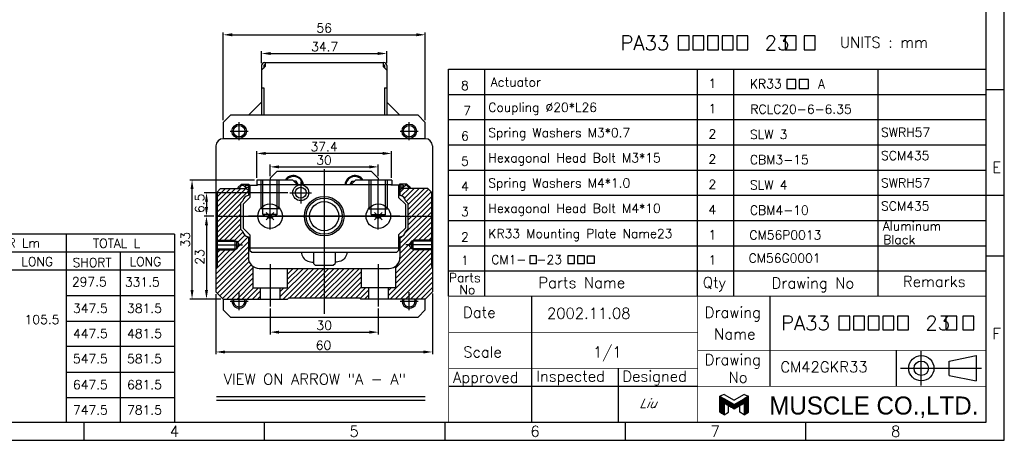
# Model space of a CAD drawing. Extents: x -109 to 301, y -21 to 266.
# Tile 2 of 4: x 28 to 301, y -21 to 95. Entities that reach past the tile are written whole.
import ezdxf
from ezdxf.enums import TextEntityAlignment as Align
from ezdxf.lldxf.tags import DXFTag

# ---------------------------------------------------------------- set-up
doc = ezdxf.new("R2010")
doc.units = 0
doc.header["$MEASUREMENT"] = 0
for name, color, linetype in [('1', 7, 'Continuous'), ('CENTER', 1, 'CENTER'), ('DIMS', 6, 'Continuous'), ('OBJECT', 7, 'Continuous')]:
    doc.layers.add(name, color=color, linetype=linetype)
doc.styles.add('ROMAN', font='scripts.shx', dxfattribs={"oblique": 10, "bigfont": 'bigfont.shx'})
doc.styles.get("Standard").update_dxf_attribs({"font": 'simplex.shx', "bigfont": 'BIGFONT.shx'})
tags = doc.linetypes.add('CENTER', pattern=[17.5, 13, -1.5, 1.5, -1.5]).pattern_tags.tags
tags[10:11] = [DXFTag(74, 4), DXFTag(75, 0), DXFTag(340, '0'), DXFTag(46, 1.0), DXFTag(50, 0.0), DXFTag(44, 0.0), DXFTag(45, 0.0)]
tags[8:9] = [DXFTag(74, 4), DXFTag(75, 0), DXFTag(340, '0'), DXFTag(46, 1.0), DXFTag(50, 0.0), DXFTag(44, 0.0), DXFTag(45, 0.0)]
tags[6:7] = [DXFTag(74, 4), DXFTag(75, 0), DXFTag(340, '0'), DXFTag(46, 1.0), DXFTag(50, 0.0), DXFTag(44, 0.0), DXFTag(45, 0.0)]
tags[4:5] = [DXFTag(74, 4), DXFTag(75, 0), DXFTag(340, '0'), DXFTag(46, 1.0), DXFTag(50, 0.0), DXFTag(44, 0.0), DXFTag(45, 0.0)]
tags = doc.linetypes.add('DASHED', pattern=[3.5, 2, -1.5]).pattern_tags.tags
tags[6:7] = [DXFTag(74, 4), DXFTag(75, 0), DXFTag(340, '0'), DXFTag(46, 1.0), DXFTag(50, 0.0), DXFTag(44, 0.0), DXFTag(45, 0.0)]
tags[4:5] = [DXFTag(74, 4), DXFTag(75, 0), DXFTag(340, '0'), DXFTag(46, 1.0), DXFTag(50, 0.0), DXFTag(44, 0.0), DXFTag(45, 0.0)]
doc.dimstyles.get("Standard").update_dxf_attribs({"dimtxt": 2.5, "dimasz": 2.5, "dimexe": 0.625, "dimexo": 0.625, "dimtad": 1, "dimdec": 3, "dimdsep": 46, "dimtxsty": 'Standard', "dimcen": 2.5, "dimadec": 0, "dimazin": 0, "dimtfac": 1, "dimtdec": 3, "dimtmove": 0, "dimatfit": 3, "dimfxl": 1, "dimtolj": 1, "dimtzin": 0, "dimarcsym": 0})

# ---------------------------------------------------------------- blocks, each defined once
blk = doc.blocks.new('*D20')
at = {"layer": 'DEFPOINTS', "color": 0}
for p in [(82.83, 40.85), (80.21, 17.85), (84.83, 17.85)]:
    blk.add_point(p, dxfattribs=at)
at = {"layer": 'DIMS', "color": 0}
for p, q in [((82.21, 40.85), (79.58, 40.85)), ((80.21, 38.35), (80.21, 20.35)), ((84.21, 17.85), (79.58, 17.85))]:
    blk.add_line(p, q, dxfattribs=at)
for points in [[(79.79, 38.35), (80.63, 38.35), (80.21, 40.85)], [(79.79, 20.35), (80.63, 20.35), (80.21, 17.85)]]:
    blk.add_solid(points, dxfattribs=at)
at = {"layer": 'DIMS', "color": 0, "insert": (78.33, 29.56), "char_height": 2.5, "attachment_point": 5, "rotation": 90}
blk.add_mtext('\\A1;23', dxfattribs=at)
blk = doc.blocks.new('*D26')
at = {"layer": 'DEFPOINTS', "color": 0}
for p in [(76.21, 50.85), (94.13, 50.85), (84.83, 17.85)]:
    blk.add_point(p, dxfattribs=at)
at = {"layer": 'DIMS', "color": 0}
for p, q in [((93.51, 50.85), (75.58, 50.85)), ((76.21, 20.35), (76.21, 48.35)), ((84.21, 17.85), (75.58, 17.85))]:
    blk.add_line(p, q, dxfattribs=at)
for points in [[(75.79, 48.35), (76.63, 48.35), (76.21, 50.85)], [(75.79, 20.35), (76.63, 20.35), (76.21, 17.85)]]:
    blk.add_solid(points, dxfattribs=at)
at = {"layer": 'DIMS', "color": 0, "insert": (74.33, 34.32), "char_height": 2.5, "attachment_point": 5, "rotation": 90}
blk.add_mtext('\\A1;33', dxfattribs=at)
blk = doc.blocks.new('*D21')
at = {"layer": 'DEFPOINTS', "color": 0}
for p in [(82.83, 19.85), (142.83, 19.99), (142.83, 3.17)]:
    blk.add_point(p, dxfattribs=at)
at = {"layer": 'DIMS', "color": 0}
for p, q in [((82.83, 19.23), (82.83, 2.54)), ((142.83, 19.36), (142.83, 2.54)), ((85.33, 3.17), (140.33, 3.17))]:
    blk.add_line(p, q, dxfattribs=at)
for points in [[(85.33, 3.58), (85.33, 2.75), (82.83, 3.17)], [(140.33, 3.58), (140.33, 2.75), (142.83, 3.17)]]:
    blk.add_solid(points, dxfattribs=at)
at = {"layer": 'DIMS', "color": 0, "insert": (112.64, 5.04), "char_height": 2.5, "attachment_point": 5}
blk.add_mtext('\\A1;60', dxfattribs=at)
blk = doc.blocks.new('*D22')
at = {"layer": 'DEFPOINTS', "color": 0}
for p in [(97.83, 15.83), (127.83, 15.83), (127.83, 8.67)]:
    blk.add_point(p, dxfattribs=at)
at = {"layer": 'DIMS', "color": 0}
for p, q in [((97.83, 15.2), (97.83, 8.04)), ((127.83, 15.2), (127.83, 8.04)), ((100.33, 8.67), (125.33, 8.67))]:
    blk.add_line(p, q, dxfattribs=at)
for points in [[(100.33, 9.08), (100.33, 8.25), (97.83, 8.67)], [(125.33, 9.08), (125.33, 8.25), (127.83, 8.67)]]:
    blk.add_solid(points, dxfattribs=at)
at = {"layer": 'DIMS', "color": 0, "insert": (112.83, 10.54), "char_height": 2.5, "attachment_point": 5}
blk.add_mtext('\\A1;30', dxfattribs=at)
blk = doc.blocks.new('A$C76C73055')
at = {"layer": '1', "linetype": 'Continuous'}
for p, q in [((1.5, 7.02), (0, 6.39)), ((1.5, 7.02), (5, 5)), ((8.5, 7.02), (5, 5)), ((8.5, 7.02), (10, 6.39)), ((0, 0.87), (0, 6.39)), ((0, 6.39), (1.5, 5.52)), ((0, 6.19), (0.34, 6.19)), ((0, 5.99), (0.68, 5.99)), ((0, 5.79), (1.03, 5.79)), ((0, 5.59), (1.37, 5.59)), ((0, 5.39), (1.72, 5.39)), ((0, 5.19), (2.07, 5.19)), ((0, 4.99), (2.41, 4.99)), ((0, 4.79), (2.76, 4.79)), ((0, 4.59), (3.11, 4.59)), ((0, 4.39), (3.45, 4.39)), ((0, 4.19), (3.8, 4.19)), ((0, 3.99), (1.5, 3.99)), ((0, 3.79), (1.5, 3.79)), ((0, 3.59), (1.5, 3.59)), ((5, 3.5), (1.5, 5.52)), ((1.5, 4.02), (1.5, 0)), ((5, 2), (1.5, 4.02)), ((1.55, 3.99), (4.15, 3.99)), ((1.89, 3.79), (4.49, 3.79)), ((2.24, 3.59), (4.84, 3.59)), ((5, 3.5), (8.5, 5.52)), ((5, 2), (8.5, 4.02)), ((5.16, 3.59), (7.76, 3.59)), ((5.51, 3.79), (8.1, 3.79)), ((5.85, 3.99), (8.45, 3.99)), ((6.2, 4.19), (10, 4.19)), ((6.55, 4.39), (10, 4.39)), ((6.89, 4.59), (10, 4.59)), ((7.24, 4.79), (10, 4.79)), ((7.59, 4.99), (10, 4.99)), ((7.93, 5.19), (10, 5.19)), ((8.28, 5.39), (10, 5.39)), ((10, 6.39), (8.5, 5.52)), ((8.5, 4.02), (8.5, 0)), ((8.5, 3.99), (10, 3.99)), ((8.5, 3.79), (10, 3.79)), ((8.5, 3.59), (10, 3.59)), ((8.62, 5.59), (10, 5.59)), ((8.97, 5.79), (10, 5.79)), ((9.32, 5.99), (10, 5.99)), ((9.66, 6.19), (10, 6.19)), ((10, 0.87), (10, 6.39)), ((0, 3.39), (1.5, 3.39)), ((0, 3.19), (1.5, 3.19)), ((0, 2.99), (1.5, 2.99)), ((0, 2.79), (1.5, 2.79)), ((0, 2.59), (1.5, 2.59)), ((0, 2.39), (1.5, 2.39)), ((0, 2.19), (1.5, 2.19)), ((0, 1.99), (1.5, 1.99)), ((0, 1.79), (1.5, 1.79)), ((0, 1.59), (1.5, 1.59)), ((0, 1.39), (1.5, 1.39)), ((0, 1.19), (1.5, 1.19)), ((0, 0.99), (1.5, 0.99)), ((1.5, 0), (0, 0.87)), ((0.13, 0.79), (1.5, 0.79)), ((0.47, 0.59), (1.5, 0.59)), ((0.82, 0.39), (1.5, 0.39)), ((1.17, 0.19), (1.5, 0.19)), ((1.5, 0), (3, 0.87)), ((2.59, 3.39), (7.41, 3.39)), ((2.93, 3.19), (7.07, 3.19)), ((3, 0.87), (3, 3.16)), ((3.28, 2.99), (6.72, 2.99)), ((3.63, 2.79), (6.37, 2.79)), ((3.97, 2.59), (6.03, 2.59)), ((4.32, 2.39), (5.68, 2.39)), ((4.67, 2.19), (5.33, 2.19)), ((7, 0.87), (7, 3.16)), ((8.5, 0), (7, 0.87)), ((8.5, 3.39), (10, 3.39)), ((8.5, 3.19), (10, 3.19)), ((8.5, 2.99), (10, 2.99)), ((8.5, 2.79), (10, 2.79)), ((8.5, 2.59), (10, 2.59)), ((8.5, 2.39), (10, 2.39)), ((8.5, 2.19), (10, 2.19)), ((8.5, 1.99), (10, 1.99)), ((8.5, 1.79), (10, 1.79)), ((8.5, 1.59), (10, 1.59)), ((8.5, 1.39), (10, 1.39)), ((8.5, 1.19), (10, 1.19)), ((8.5, 0.99), (10, 0.99)), ((8.5, 0), (10, 0.87)), ((8.5, 0.79), (9.87, 0.79)), ((8.5, 0.59), (9.53, 0.59)), ((8.5, 0.39), (9.18, 0.39)), ((8.5, 0.19), (8.83, 0.19))]:
    blk.add_line(p, q, dxfattribs=at)
blk = doc.blocks.new('*D23')
at = {"layer": 'DEFPOINTS', "color": 0}
for p in [(140.83, 91.18), (84.83, 66.85), (140.83, 66.85)]:
    blk.add_point(p, dxfattribs=at)
at = {"layer": 'DIMS', "color": 0}
for p, q in [((84.83, 67.48), (84.83, 91.81)), ((87.33, 91.18), (138.33, 91.18)), ((140.83, 67.48), (140.83, 91.81))]:
    blk.add_line(p, q, dxfattribs=at)
for points in [[(87.33, 91.6), (87.33, 90.76), (84.83, 91.18)], [(138.33, 91.6), (138.33, 90.76), (140.83, 91.18)]]:
    blk.add_solid(points, dxfattribs=at)
at = {"layer": 'DIMS', "color": 0, "insert": (112.83, 93.06), "char_height": 2.5, "attachment_point": 5}
blk.add_mtext('\\A1;56', dxfattribs=at)
blk = doc.blocks.new('*D24')
at = {"layer": 'DEFPOINTS', "color": 0}
for p in [(103.33, 47.35), (80.21, 40.85), (82.83, 40.85)]:
    blk.add_point(p, dxfattribs=at)
at = {"layer": 'DIMS', "color": 0}
for p, q in [((102.71, 47.35), (79.58, 47.35)), ((80.21, 44.85), (80.21, 43.35)), ((82.21, 40.85), (79.58, 40.85))]:
    blk.add_line(p, q, dxfattribs=at)
for points in [[(79.79, 44.85), (80.63, 44.85), (80.21, 47.35)], [(79.79, 43.35), (80.63, 43.35), (80.21, 40.85)]]:
    blk.add_solid(points, dxfattribs=at)
at = {"layer": 'DIMS', "color": 0, "insert": (78.33, 44.4), "char_height": 2.5, "attachment_point": 5, "rotation": 90}
blk.add_mtext('\\A1;6.5', dxfattribs=at)
blk = doc.blocks.new('*D19')
at = {"layer": 'DEFPOINTS', "color": 0}
for p in [(94.13, 58.25), (94.13, 50.85), (131.53, 50.85)]:
    blk.add_point(p, dxfattribs=at)
at = {"layer": 'DIMS', "color": 0}
for p, q in [((94.13, 51.48), (94.13, 58.87)), ((129.03, 58.25), (96.63, 58.25)), ((131.53, 51.48), (131.53, 58.87))]:
    blk.add_line(p, q, dxfattribs=at)
for points in [[(96.63, 58.67), (96.63, 57.83), (94.13, 58.25)], [(129.03, 58.67), (129.03, 57.83), (131.53, 58.25)]]:
    blk.add_solid(points, dxfattribs=at)
at = {"layer": 'DIMS', "color": 0, "insert": (112.8, 60.12), "char_height": 2.5, "attachment_point": 5}
blk.add_mtext('\\A1;37.4', dxfattribs=at)
blk = doc.blocks.new('*D18')
at = {"layer": 'DEFPOINTS', "color": 0}
for p in [(127.83, 54.53), (97.83, 51.35), (127.83, 51.35)]:
    blk.add_point(p, dxfattribs=at)
at = {"layer": 'DIMS', "color": 0}
for p, q in [((97.83, 51.98), (97.83, 55.15)), ((127.83, 51.98), (127.83, 55.15)), ((100.33, 54.53), (125.33, 54.53))]:
    blk.add_line(p, q, dxfattribs=at)
for points in [[(100.33, 54.95), (100.33, 54.11), (97.83, 54.53)], [(125.33, 54.95), (125.33, 54.11), (127.83, 54.53)]]:
    blk.add_solid(points, dxfattribs=at)
at = {"layer": 'DIMS', "color": 0, "insert": (112.8, 56.4), "char_height": 2.5, "attachment_point": 5}
blk.add_mtext('\\A1;30', dxfattribs=at)
blk = doc.blocks.new('*D25')
at = {"layer": 'DEFPOINTS', "color": 0}
for p in [(130.18, 85.98), (95.48, 82.65), (130.18, 82.65)]:
    blk.add_point(p, dxfattribs=at)
at = {"layer": 'DIMS', "color": 0}
for p, q in [((95.48, 83.28), (95.48, 86.61)), ((97.98, 85.98), (127.68, 85.98)), ((130.18, 83.28), (130.18, 86.61))]:
    blk.add_line(p, q, dxfattribs=at)
for points in [[(97.98, 86.4), (97.98, 85.57), (95.48, 85.98)], [(127.68, 86.4), (127.68, 85.57), (130.18, 85.98)]]:
    blk.add_solid(points, dxfattribs=at)
at = {"layer": 'DIMS', "color": 0, "insert": (112.97, 87.86), "char_height": 2.5, "attachment_point": 5}
blk.add_mtext('\\A1;34.7', dxfattribs=at)

msp = doc.modelspace()

# ---------------------------------------------------------------- hatches: boundary and pattern name
at = {"layer": 'OBJECT'}
h = msp.add_hatch(dxfattribs=at)
h.set_pattern_fill('ANSI31', color=256, scale=8, style=0)
h.set_pattern_definition([(45, (0, -5.7841), (-0.707107, 0.707107), [])])
h.paths.add_polyline_path([(90.322, 45.1505, -0.34737688), (91.7686, 46.5971), (91.8336, 46.6621), (91.8336, 48.0523), (91.3336, 48.5524), (89.1339, 48.5524), (89.1336, 48.5521), (89.1333, 48.5524), (84.1337, 48.5524), (83.1336, 47.5522), (83.1336, 40.8523), (89.6336, 40.8523), (89.6336, 44.4621)])
h.paths.add_polyline_path([(83.1336, 40.8523), (83.1336, 33.9188), (88.6336, 33.9188), (88.6336, 33.9188), (89.2493, 32.8523), (89.2495, 32.8523), (88.6336, 31.7857), (88.6336, 31.7858), (83.1336, 31.7858), (83.1336, 26.9522), (82.8336, 26.6521), (82.8336, 19.8525), (84.8338, 17.8523), (95.0836, 17.8523), (95.0836, 20.9523), (93.0836, 20.9523), (93.0836, 26.9156, -0.24153136), (91.8336, 29.3523), (91.8336, 35.0526), (91.781, 35.1052, -0.35160647), (90.3206, 36.5655), (89.6336, 37.2525), (89.6336, 40.8523)])
h.paths.add_polyline_path([(102.5836, 26.3523), (102.5836, 20.9523), (100.5836, 20.9523), (100.5836, 17.8523), (102.6836, 17.8523), (103.0336, 18.2023), (112.8336, 18.2023), (112.8336, 26.3523)])
h.paths.add_polyline_path([(112.8336, 18.2023), (122.6339, 18.2023), (122.9839, 17.8523), (125.0838, 17.8523), (125.0837, 20.9527), (123.0837, 20.9526), (123.0836, 26.3523), (112.8336, 26.3523)])
h.paths.add_polyline_path([(132.5837, 20.9529), (130.5837, 20.9528), (130.5838, 17.8523), (140.8335, 17.8523), (142.8336, 19.8524), (142.8336, 26.652), (142.5338, 26.9517), (142.5338, 31.7858), (137.0338, 31.7858), (137.0338, 31.7859), (136.4181, 32.8523), (136.418, 32.8523), (137.0338, 33.9189), (137.0338, 33.9188), (142.5338, 33.9188), (142.5338, 40.8523), (136.0338, 40.8523), (136.0338, 37.2526), (135.3468, 36.5656, -0.35166467), (133.8862, 35.1051), (133.8336, 35.0526), (133.8336, 29.3523, -0.24153035), (132.5836, 26.9156)])
h.paths.add_polyline_path([(136.5336, 48.5524), (136.5332, 48.552), (136.5328, 48.5524), (134.3336, 48.5524), (133.8336, 48.0523), (133.8336, 46.6623), (133.8988, 46.5971, -0.34746245), (135.3455, 45.1501), (136.0338, 44.4617), (136.0338, 40.8523), (142.5338, 40.8523), (142.5338, 47.5523), (141.5337, 48.5524)])

# ---------------------------------------------------------------- linework, layer by layer
at = {"linetype": 'DASHED'}
for p, q in [((95.3336, 42.8523), (95.3336, 50.8523)), ((95.8336, 41.3523), (95.8336, 50.8523)), ((99.8336, 41.3523), (99.8336, 50.8523)), ((100.3336, 42.8523), (100.3336, 50.8523)), ((125.3336, 42.8523), (125.3336, 50.8523)), ((125.8336, 41.3523), (125.8336, 50.8523)), ((129.8336, 41.3523), (129.8336, 50.8523)), ((130.3336, 42.8523), (130.3336, 50.8523)), ((100.3336, 42.8523), (95.3336, 42.8523)), ((99.8336, 41.3523), (95.8336, 41.3523)), ((95.8336, 41.3523), (97.8336, 40.1976)), ((99.833, 41.3519), (97.8336, 40.1981)), ((125.3336, 42.8523), (130.3336, 42.8523)), ((125.8336, 41.3523), (129.8336, 41.3523)), ((125.8341, 41.3519), (127.8336, 40.1981)), ((129.8336, 41.3523), (127.8336, 40.1976)), ((83.1336, 34.1523), (88.1336, 34.1523)), ((88.1336, 31.5523), (88.1336, 34.1523)), ((137.5335, 31.5523), (137.5335, 34.1523)), ((142.5335, 34.1523), (137.5335, 34.1523)), ((83.1336, 31.5523), (88.1336, 31.5523)), ((142.5335, 31.5523), (137.5335, 31.5523))]:
    msp.add_line(p, q, dxfattribs=at)
for centre in [(89.2687, 64.4223), (136.4087, 64.4223)]:
    msp.add_circle(centre, 2, dxfattribs=at)
for centre in [(89.2687, 17.2823), (136.4087, 17.2823)]:
    msp.add_arc(centre, 2, 163.441144, 16.558856, dxfattribs=at)
at = {"layer": 'CENTER'}
for p, q in [((89.2687, 61.9223), (89.2687, 66.9223)), ((136.4087, 61.9223), (136.4087, 66.9223)), ((86.7687, 64.4223), (91.7687, 64.4223)), ((133.9087, 64.4223), (138.9087, 64.4223)), ((112.8336, 53.8978), (112.8336, 13.7102)), ((97.8336, 37.1529), (97.8336, 50.8523)), ((106.3336, 50.3523), (106.3336, 44.3523)), ((127.8336, 37.1529), (127.8336, 50.8523)), ((103.3336, 47.3523), (109.3336, 47.3523)), ((82.8336, 40.8523), (142.8336, 40.8523)), ((82.6658, 32.8523), (90.1929, 32.8523)), ((143.0015, 32.8523), (135.4744, 32.8523)), ((97.8336, 27.5467), (97.8336, 15.8253)), ((127.8336, 27.5467), (127.8336, 15.8253)), ((89.2687, 14.7823), (89.2687, 19.7823)), ((136.4087, 14.7823), (136.4087, 19.7823)), ((86.7687, 17.2823), (91.7687, 17.2823)), ((133.9087, 17.2823), (138.9087, 17.2823)), ((278.3242, -6.0995), (278.3242, 3.4005))]:
    msp.add_line(p, q, dxfattribs=at)
at = {"layer": 'CENTER', "ltscale": 0.5}
for p, q in [((133.8336, 40.8523), (91.8336, 40.8523)), ((272.5742, -1.3495), (295.04, -1.3495))]:
    msp.add_line(p, q, dxfattribs=at)
at = {"layer": 'DIMS'}
msp.add_lwpolyline([(-108.6695, -21.3495), (301.3305, -21.3495), (301.3305, 265.6505), (-108.6695, 265.6505)], close=True, dxfattribs=at)
at = {"layer": 'OBJECT'}
for p, q in [((95.4836, 82.6523), (95.4836, 68.8523)), ((96.4836, 82.3523), (95.4836, 81.3523)), ((96.0836, 82.6523), (96.0836, 81.9523)), ((96.2836, 83.4523), (129.3836, 83.4523)), ((96.2836, 82.8523), (96.4836, 82.8523)), ((96.4836, 83.4523), (96.4836, 82.3523)), ((129.1836, 83.4523), (129.1836, 82.3523)), ((129.1836, 82.8523), (129.3836, 82.8523)), ((129.1836, 82.3523), (130.1836, 81.3523)), ((129.5836, 82.6523), (129.5836, 81.9523)), ((130.1836, 82.6523), (130.1836, 68.8523)), ((95.4836, 76.4523), (96.0836, 76.4523)), ((96.0836, 76.4523), (96.0836, 68.8523)), ((129.5836, 76.4523), (129.5836, 68.8523)), ((129.5836, 76.4523), (130.1836, 76.4523)), ((296.3305, 75.9838), (301.3305, 75.9838)), ((95.4836, 72.515), (91.8336, 68.8523)), ((130.1836, 72.515), (133.8336, 68.8523)), ((82.8336, 60.3523), (82.8336, 26.6523)), ((140.8336, 62.3523), (84.8336, 62.3523)), ((142.8336, 60.3523), (142.8336, 26.6523)), ((99.8336, 53.3523), (97.8336, 51.3523)), ((99.8336, 53.3523), (125.8336, 53.3523)), ((125.8336, 53.3523), (127.8336, 51.3523)), ((89.9094, 49.7521), (88.9215, 48.7643)), ((90.0336, 49.4521), (89.1337, 48.5521)), ((89.9095, 49.7524), (91.9337, 49.7524)), ((90.0338, 49.4523), (90.3336, 49.4523)), ((90.9338, 48.8524), (90.3337, 49.4525)), ((90.9337, 49.4523), (90.9337, 48.8523)), ((90.9337, 49.4523), (94.3336, 49.4523)), ((91.8336, 49.4523), (91.8336, 46.6623)), ((91.9337, 49.7523), (91.9337, 49.4523)), ((92.2337, 49.4523), (92.2337, 46.0722)), ((104.1339, 50.8523), (94.1336, 50.8523)), ((94.1336, 50.8523), (94.1336, 49.4523)), ((94.1336, 49.6524), (131.5338, 49.6524)), ((94.3336, 49.6524), (94.3336, 49.4523)), ((97.8336, 51.3523), (97.8336, 50.8523)), ((105.3338, 49.6523), (104.1338, 50.8523)), ((120.3334, 49.6523), (121.5336, 50.8525)), ((131.5338, 50.8523), (121.5335, 50.8523)), ((127.8336, 51.3523), (127.8336, 50.8523)), ((131.3336, 49.6524), (131.3336, 49.4523)), ((134.7337, 49.4523), (131.3336, 49.4523)), ((131.5338, 50.8523), (131.5338, 49.4523)), ((133.4337, 49.4523), (133.4337, 46.0723)), ((135.7579, 49.7524), (133.7337, 49.7524)), ((133.7337, 49.7524), (133.7337, 49.4523)), ((133.8336, 49.4523), (133.8336, 46.6623)), ((134.7333, 48.8522), (135.3332, 49.4521)), ((134.7337, 49.4523), (134.7337, 48.8523)), ((135.6336, 49.4523), (135.3336, 49.4523)), ((135.6332, 49.4519), (136.5332, 48.552)), ((135.7578, 49.7524), (136.7457, 48.7645)), ((83.1336, 47.5522), (84.1336, 48.5522)), ((83.1336, 47.5524), (83.1336, 26.9523)), ((84.1336, 48.5524), (91.3336, 48.5524)), ((88.9213, 48.7644), (89.1334, 48.5522)), ((90.9337, 48.8523), (91.8336, 48.8523)), ((91.3336, 48.5523), (91.8337, 48.0522)), ((91.7685, 46.597), (91.8337, 46.6622)), ((134.7337, 48.8523), (133.8336, 48.8523)), ((134.3335, 48.5523), (133.8336, 48.0523)), ((133.8988, 46.5971), (133.8336, 46.6623)), ((141.5337, 48.5524), (134.3336, 48.5524)), ((136.5335, 48.5523), (136.7457, 48.7645)), ((142.5336, 47.5524), (141.5336, 48.5524)), ((142.5338, 47.5524), (142.5338, 26.9523)), ((89.6336, 44.4624), (89.6336, 37.2525)), ((89.6337, 44.4622), (90.3219, 45.1505)), ((90.3336, 44.1724), (90.3336, 37.5425)), ((90.3337, 44.1723), (92.2337, 46.0724)), ((135.3336, 44.1724), (133.4337, 46.0723)), ((135.3336, 44.1724), (135.3336, 37.5423)), ((136.0333, 44.4622), (135.3451, 45.1504)), ((136.0338, 44.4624), (136.0338, 37.2523)), ((96.7728, 41.9127), (98.8941, 39.7914)), ((96.773, 39.7916), (98.8943, 41.9129)), ((126.7729, 41.913), (128.8943, 39.7917)), ((126.7731, 39.7919), (128.8944, 41.9132)), ((71.3305, 35.8658), (-103.6695, 35.8658)), ((89.6336, 37.2525), (90.3207, 36.5655)), ((90.3338, 37.5423), (92.2337, 35.6424)), ((92.2337, 35.6391), (92.2337, 31.3523)), ((135.3336, 37.5423), (133.4337, 35.6423)), ((133.4337, 35.6423), (133.4337, 31.3524)), ((136.0335, 37.2523), (135.3468, 36.5656)), ((83.1336, 33.9188), (88.6336, 33.9188)), ((88.6336, 33.9189), (89.2494, 32.8522)), ((88.6336, 31.7858), (88.6336, 33.9188)), ((88.6336, 31.7856), (89.2494, 32.8522)), ((91.781, 35.1052), (91.8338, 35.0523)), ((91.8336, 35.0524), (91.8336, 29.3523)), ((133.8862, 35.1052), (133.8334, 35.0524)), ((133.8336, 35.0524), (133.8336, 29.3523)), ((137.0338, 33.919), (136.418, 32.8524)), ((137.0338, 31.7858), (136.418, 32.8525)), ((137.0338, 33.9188), (137.0338, 31.7858)), ((142.5338, 33.9188), (137.0338, 33.9188)), ((71.3305, 30.8658), (11.3305, 30.8658)), ((56.3305, 30.8658), (56.3305, -16.3495)), ((83.1336, 31.7858), (88.6336, 31.7858)), ((92.2337, 32.0523), (133.4337, 32.0523)), ((92.2338, 31.3522), (92.7337, 30.8522)), ((92.7337, 30.8523), (132.9337, 30.8523)), ((109.8336, 30.8523), (109.8336, 27.7523)), ((115.8336, 30.8523), (115.8336, 27.7523)), ((133.4335, 31.3523), (132.9336, 30.8523)), ((142.5338, 31.7858), (137.0338, 31.7858)), ((109.8338, 27.7526), (110.3339, 27.2526)), ((115.3336, 27.2523), (115.8335, 27.7523)), ((296.3305, 29.8172), (301.3305, 29.8172)), ((71.3305, 25.8658), (-103.6695, 25.8658)), ((82.8336, 26.6523), (82.8336, 19.8523)), ((83.1337, 26.9522), (82.8337, 26.6522)), ((93.0836, 26.9156), (93.0836, 20.9523)), ((94.8336, 26.3523), (130.8336, 26.3523)), ((102.5836, 26.3523), (102.5836, 20.9523)), ((110.3336, 27.2523), (115.3336, 27.2523)), ((123.0836, 26.3526), (123.0837, 20.9526)), ((132.5836, 26.9162), (132.5837, 20.9529)), ((142.5333, 26.9522), (142.8333, 26.6522)), ((142.8336, 26.6523), (142.8336, 19.8523)), ((82.8338, 19.8523), (84.8336, 17.8525)), ((93.0836, 20.9523), (102.5836, 20.9523)), ((95.0836, 20.9523), (95.0836, 17.8523)), ((100.5836, 20.9523), (100.5836, 17.8523)), ((132.5837, 20.9529), (123.0837, 20.9526)), ((125.0837, 20.9527), (125.0838, 17.8527)), ((130.5837, 20.9528), (130.5838, 17.8528)), ((142.8334, 19.8522), (140.8335, 17.8523)), ((41.3305, 18.8658), (71.3305, 18.8658)), ((84.8336, 17.8523), (102.6837, 17.8523)), ((103.0336, 18.2023), (102.6836, 17.8523)), ((103.0338, 18.2023), (122.6336, 18.2023)), ((122.6337, 18.2025), (122.9837, 17.8525)), ((140.8336, 17.8523), (122.9837, 17.8523)), ((71.3305, 11.6505), (41.3305, 11.6505)), ((71.3305, 4.6505), (41.3305, 4.6505)), ((293.5639, 2.1505), (293.5639, -4.8495)), ((71.3305, -2.5648), (41.3305, -2.5648)), ((71.3305, -9.5648), (41.3305, -9.5648)), ((83.0071, -9.2215), (140.8153, -9.2215)), ((83.0071, -10.2215), (140.8153, -10.2215)), ((46.3305, -21.3495), (46.3305, -16.3495)), ((96.3305, -21.3495), (96.3305, -16.3495)), ((146.3305, -21.3495), (146.3305, -16.3495)), ((196.3305, -21.3495), (196.3305, -16.3495)), ((246.3305, -21.3495), (246.3305, -16.3495))]:
    msp.add_line(p, q, dxfattribs=at)
at = {"layer": 'OBJECT', "ltscale": 10}
for p, q in [((147.3305, 81.6505), (296.3305, 81.6505)), ((147.3305, 18.6505), (147.3305, 81.6505)), ((157.3305, 18.6505), (157.3305, 81.6505)), ((216.3305, 18.6505), (216.3305, 81.6505)), ((226.3305, 18.6505), (226.3305, 81.6505)), ((266.3305, 18.6505), (266.3305, 81.6505)), ((147.3305, 74.6505), (296.3305, 74.6505)), ((147.3305, 67.6505), (296.3305, 67.6505)), ((147.3305, 60.6505), (296.3305, 60.6505)), ((147.3305, 53.6505), (296.3305, 53.6505)), ((147.3305, 46.6505), (301.3305, 46.6505)), ((147.3305, 39.6505), (296.3305, 39.6505)), ((41.3305, 35.8658), (41.3305, -16.3495)), ((71.3305, 35.8658), (71.3305, -16.3495)), ((147.3305, 32.6505), (296.3305, 32.6505)), ((147.3305, 25.6505), (296.3305, 25.6505)), ((170.3305, 18.6505), (170.3305, -1.3495)), ((236.3305, 18.6505), (236.3305, -6.3495)), ((271.3305, 3.6505), (271.3305, -6.3495)), ((170.3305, -1.3495), (170.3305, -16.3495)), ((194.3305, -1.3495), (194.3305, -16.3495)), ((147.3305, -6.3495), (216.3305, -6.3495))]:
    msp.add_line(p, q, dxfattribs=at)
at = {"layer": 'OBJECT', "ltscale": 0.5}
for p, q in [((286.0639, 0.6505), (293.5639, 2.1505)), ((286.0639, -3.3495), (286.0639, 0.6505)), ((286.0639, -3.3495), (293.5639, -4.8495))]:
    msp.add_line(p, q, dxfattribs=at)
at = {"layer": 'OBJECT'}
for points in [[(-103.6695, -16.3495), (296.3305, -16.3495), (296.3305, 260.6505), (-103.6695, 260.6505)], [(210.9787, 87.0106), (214.0245, 87.0106), (214.0245, 90.8642), (210.9787, 90.8642)], [(215.0245, 87.0106), (218.0703, 87.0106), (218.0703, 90.8642), (215.0245, 90.8642)], [(219.0703, 87.0106), (222.116, 87.0106), (222.116, 90.8642), (219.0703, 90.8642)], [(223.116, 87.0106), (226.1618, 87.0106), (226.1618, 90.8642), (223.116, 90.8642)], [(227.1618, 87.0106), (230.2076, 87.0106), (230.2076, 90.8642), (227.1618, 90.8642)], [(240.6114, 87.0106), (243.6572, 87.0106), (243.6572, 90.8642), (240.6114, 90.8642)], [(245.8416, 87.0106), (248.8874, 87.0106), (248.8874, 90.8642), (245.8416, 90.8642)], [(241.0321, 76.2716), (243.5321, 76.2716), (243.5321, 78.7716), (241.0321, 78.7716)], [(244.5152, 76.2716), (247.0152, 76.2716), (247.0152, 78.7716), (244.5152, 78.7716)], [(169.8086, 27.7572), (171.6741, 27.7572), (171.6741, 29.8868), (169.8086, 29.8868)], [(180.3213, 27.7572), (182.1868, 27.7572), (182.1868, 29.8868), (180.3213, 29.8868)], [(183.0683, 27.7572), (184.9338, 27.7572), (184.9338, 29.8868), (183.0683, 29.8868)], [(187.6809, 27.7572), (185.8153, 27.7572), (185.8153, 29.8868), (187.6809, 29.8868)], [(255.5029, 9.2769), (258.5487, 9.2769), (258.5487, 13.1305), (255.5029, 13.1305)], [(259.5487, 9.2769), (262.5945, 9.2769), (262.5945, 13.1305), (259.5487, 13.1305)], [(263.5945, 9.2769), (266.6402, 9.2769), (266.6402, 13.1305), (263.5945, 13.1305)], [(267.6402, 9.2769), (270.686, 9.2769), (270.686, 13.1305), (267.6402, 13.1305)], [(271.686, 9.2769), (274.7318, 9.2769), (274.7318, 13.1305), (271.686, 13.1305)], [(285.1356, 9.2769), (288.1814, 9.2769), (288.1814, 13.1305), (285.1356, 13.1305)], [(289.8011, 9.2769), (292.8469, 9.2769), (292.8469, 13.1305), (289.8011, 13.1305)]]:
    msp.add_lwpolyline(points, close=True, dxfattribs=at)
at = {"layer": 'OBJECT', "linetype": 'Continuous'}
for points in [[(140.8336, 62.3523), (140.8336, 66.8523), (138.8336, 68.8523), (86.8336, 68.8523), (84.8336, 66.8523), (84.8336, 62.3523)], [(84.8336, 17.8523), (84.8336, 14.8523), (86.8336, 12.8523), (138.8336, 12.8523), (140.8336, 14.8523), (140.8336, 17.8523)]]:
    msp.add_lwpolyline(points, dxfattribs=at)
at = {"layer": 'OBJECT'}
for points in [[(105.6037, 49.6524), (105.0553, 50.6023), (104.3839, 50.6023)], [(120.0634, 49.6524), (120.6119, 50.6023), (121.2833, 50.6023)]]:
    msp.add_lwpolyline(points, dxfattribs=at)
for points in [[(106.4559, 30.8529, 0.09813979), (107.0241, 29.3561, 0.15919962), (108.259, 28.363, 0.08792461), (109.8332, 28.0571)], [(119.2115, 30.8529, -0.09814009), (118.6433, 29.3561, -0.1591992), (117.4084, 28.363, -0.08792508), (115.8342, 28.0571)]]:
    msp.add_lwpolyline(points, format="xyb", dxfattribs=at)
at = {"layer": 'OBJECT', "ltscale": 10, "const_width": 0.2}
for points in [[(296.3305, 18.6505), (147.3305, 18.6505), (147.3305, -16.3495)], [(216.3305, 18.6505), (216.3305, -16.3495)], [(147.3305, 8.6505), (216.3305, 8.6505)], [(216.3305, 3.6505), (296.3305, 3.6505)], [(147.3305, -1.3495), (216.3305, -1.3495)], [(216.3305, -6.3495), (296.3305, -6.3495)]]:
    msp.add_lwpolyline(points, dxfattribs=at)
at = {"layer": 'OBJECT'}
for centre, radius in [((89.2687, 64.4223), 1.6), ((136.4087, 64.4223), 1.6), ((106.3336, 47.3523), 2.2), ((106.3336, 47.3523), 1.5), ((97.8335, 40.852), 3.4), ((112.8336, 40.8523), 5.5), ((112.8336, 40.8523), 5), ((112.8336, 40.8523), 4.05), ((127.8336, 40.8523), 3.4)]:
    msp.add_circle(centre, radius, dxfattribs=at)
at = {"layer": 'OBJECT', "ltscale": 0.5}
for radius in [3.5, 2]:
    msp.add_circle((278.3242, -1.3495), radius, dxfattribs=at)
at = {"layer": 'OBJECT'}
for centre, radius, start, end in [((96.2836, 82.6523), 0.8, 90, 180), ((96.2836, 82.6523), 0.2, 90, 180), ((129.3836, 82.6523), 0.8, 0, 90), ((129.3836, 82.6523), 0.2, 0, 90), ((84.8336, 60.3523), 2, 89.999982, 179.99996), ((140.8336, 60.3523), 2, 0.000014, 89.999982), ((104.3336, 49.3523), 2.75, 6.263298, 146.94427), ((104.3336, 49.3523), 2.5, 6.892526, 143.130104), ((121.3336, 49.3523), 2.75, 33.05573, 173.736702), ((121.3336, 49.3523), 2.5, 36.869896, 173.107474), ((91.9608, 44.9584), 1.65, 96.690562, 173.30944), ((133.7066, 44.9584), 1.65, 6.690508, 83.312988), ((91.9608, 36.7453), 1.65, 186.25615, 263.74302), ((133.7066, 36.7453), 1.65, 276.25702, 353.74302), ((94.8336, 29.3523), 3, 179.99996, 270.00006), ((130.8336, 29.3523), 3, 270.00002, 359.99996), ((89.2687, 17.2823), 1.6, 159.129917, 20.870083), ((136.4087, 17.2823), 1.6, 159.129917, 20.870083)]:
    msp.add_arc(centre, radius, start, end, dxfattribs=at)

# ---------------------------------------------------------------- block references
at = {"layer": 'OBJECT', "ltscale": 10, "xscale": 0.8000000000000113, "yscale": 0.8000000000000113, "zscale": 0.8}
msp.add_blockref('A$C76C73055', (222.4554, -14.2446), dxfattribs=at)

# ---------------------------------------------------------------- texts
at = {"layer": 'OBJECT'}
for s, height, p in [('PA33   \u3000    23', 4, (194.9198, 86.9472)), ('UNITS : mm', 3, (255.7638, 87.5771)), ('Actuator', 2.5, (158.9761, 76.7856)), ('8', 2.5, (150.7697, 75.856)), ('1', 2.5, (219.3421, 76.4211)), ('KR33     A', 2.5, (230.8264, 76.3201)), ('7', 2.5, (151.3625, 68.856)), ('Coupling %%C20*L26', 2.5, (158.3287, 69.7856)), ('1', 2.5, (219.3421, 69.4211)), ('RCLC20-6-6.35', 2.5, (230.954, 69.281)), ('Spring Washers M3*0.7', 2.5, (158.3287, 62.7856)), ('6', 2.5, (150.7697, 61.856)), ('2', 2.5, (219.3421, 62.4211)), ('SLW 3', 2.5, (230.8264, 62.2654)), ('SWRH57', 2.5, (267.1808, 62.8431)), ('5', 2.5, (150.7697, 54.856)), ('Hexagonal Head Bolt M3*15', 2.5, (158.3287, 55.7856)), ('2', 2.5, (219.3421, 55.4211)), ('CBM3-15', 2.5, (230.8264, 55.2654)), ('SCM435', 2.5, (267.1808, 56.4225)), ('4', 2.5, (150.7697, 47.856)), ('Spring Washers M4*1.0', 2.5, (158.3287, 48.7856)), ('2', 2.5, (219.3421, 48.4211)), ('SLW 4', 2.5, (230.8264, 48.2654)), ('SWRH57', 2.5, (267.1808, 48.8431)), ('Hexagonal Head Bolt M4*10', 2.5, (158.3287, 41.7856)), ('4', 2.5, (219.3421, 41.4211)), ('CBM4-10', 2.5, (230.8264, 41.2654)), ('SCM435', 2.5, (267.1808, 42.4225)), ('3', 2.5, (150.7697, 40.856)), ('Aluminum', 2.5, (267.6461, 36.845)), ('2', 2.5, (150.7697, 33.856)), ('KR33 Mounting Plate Name23', 2.5, (158.3287, 34.7856)), ('1', 2.5, (219.3421, 34.4211)), ('CM56P0013', 2.5, (230.6834, 34.3559)), ('Black', 2.5, (267.7501, 33.103)), ('CM1-\u3000-23', 2.5, (159.1545, 27.5553)), ('CM56G0001', 2.5, (230.4774, 27.9581)), ('1', 2.5, (150.7673, 27.3469)), ('1', 2.5, (219.3421, 27.4211)), ('Parts ', 2.5, (147.3971, 22.5284)), ('Parts Name', 3, (172.197, 20.8969)), ('Qty', 3, (217.7751, 20.9467)), ('Remarks ', 3, (273.226, 21.2242)), ('No', 2.5, (150.3173, 19.2131)), ('Date', 3, (151.3305, 12.6505)), ('2002.11.08', 3, (174.5806, 12.398)), ('PA33   \u3000    23', 4, (239.444, 9.2135)), (' Scale', 3, (149.3305, 1.6505)), ('CM42GKR33', 3, (239.2712, -2.4764)), ('Approved', 3, (148.5469, -5.3495)), ('Inspected', 3, (171.6191, -5.0646)), ('Designed', 3, (195.4765, -5.0646)), ('VIEW ON ARROW "A - A"', 3, (84.971, -5.8863))]:
    msp.add_text(s, height=height, dxfattribs=at).set_placement(p)
for s, p in [('E', (299.2013, 52.9005)), ('F', (299.2013, 6.7338)), ('4', (71.3255, -20.3495)), ('5', (121.1271, -20.3495)), ('6', (171.2759, -20.3495)), ('7', (221.187, -20.3495)), ('8', (271.2429, -20.3495))]:
    msp.add_text(s, height=3, dxfattribs=at).set_placement(p, align=Align.CENTER)
at = {"layer": 'OBJECT', "ltscale": 10}
for s, p in [('Drawing No', (236.8404, 20.789)), ('Drawing', (218.3026, 12.6505)), ('Name', (220.9079, 6.6505)), ('1/1', (187.3305, 1.6505)), ('Drawing', (218.3026, -0.4491)), ('No', (224.9079, -5.3495))]:
    msp.add_text(s, height=3, dxfattribs=at).set_placement(p)
at = {"layer": 'OBJECT', "ltscale": 0.5, "style": 'ROMAN', "oblique": 10}
msp.add_text('Liu', height=2.5, dxfattribs=at).set_placement((200.1812, -12.3245))
at = {"layer": 'OBJECT', "char_height": 2.5, "attachment_point": 1}
for s, insert in [('MOTOR Lm', (16.0642, 34.644)), ('TOTAL L', (48.7359, 34.5701)), ('LONG', (28.891, 29.5041)), ('SHORT', (43.1037, 29.242)), ('LONG', (58.891, 29.5041)), ('297.5', (42.9211, 23.8798)), ('331.5', (57.604, 23.8223)), ('347.5', (43.2084, 16.5408)), ('381.5', (58.2084, 16.5408)), ('105.5', (29.8204, 13.4194)), ('447.5', (43.2084, 9.5408)), ('481.5', (58.2084, 9.5408)), ('547.5', (43.2084, 2.5408)), ('581.5', (58.2084, 2.5408)), ('647.5', (43.2084, -4.6745)), ('681.5', (58.2084, -4.6745)), ('747.5', (43.2084, -11.6745)), ('781.5', (58.2084, -11.6745))]:
    msp.add_mtext(s, dxfattribs=dict(at, insert=insert))
at = {"layer": 'OBJECT', "ltscale": 10, "insert": (236.1883, -9.1873), "char_height": 5, "width": 61.8205, "attachment_point": 1}
msp.add_mtext('\\f‚l‚r ƒSƒVƒbƒN|b0|i0|c128|p49;MUSCLE CO.,LTD.', dxfattribs=at)

# ---------------------------------------------------------------- dimensions: what is measured, and where the dimension line sits
at = {"layer": 'DIMS'}
for base, p1, p2, picture, middle in [((140.8336, 91.1801), (84.8336, 66.8523), (140.8336, 66.8523), '*D23', (112.8336, 93.0551)), ((130.1836, 85.9825), (95.4836, 82.6523), (130.1836, 82.6523), '*D25', (112.9655, 85.9825)), ((94.1336, 58.2493), (131.5338, 50.8523), (94.1336, 50.8523), '*D19', (112.8034, 58.2493)), ((127.8336, 54.5293), (97.8336, 51.3523), (127.8336, 51.3523), '*D18', (112.8034, 54.5293)), ((142.8336, 3.1673), (82.8336, 19.8523), (142.8336, 19.9856), '*D21', (112.6438, 3.1673)), ((127.8336, 8.6683), (97.8336, 15.8253), (127.8336, 15.8253), '*D22', (112.8286, 8.6683))]:
    dim = msp.add_linear_dim(base=base, p1=p1, p2=p2, dimstyle='Standard', dxfattribs=at)
    dim.commit()
    dim.dimension.update_dxf_attribs({"geometry": picture, "text_midpoint": middle})
for base, p1, p2, picture, middle in [((76.209, 50.8523), (84.8336, 17.8523), (94.1336, 50.8523), '*D26', (76.209, 34.3206)), ((80.2093, 40.8523), (103.3336, 47.3523), (82.8336, 40.8523), '*D24', (80.2093, 44.4045)), ((80.2093, 17.8523), (82.8336, 40.8523), (84.8336, 17.8523), '*D20', (80.2093, 29.564))]:
    dim = msp.add_linear_dim(base=base, p1=p1, p2=p2, angle=90, dimstyle='Standard', dxfattribs=at)
    dim.commit()
    dim.dimension.update_dxf_attribs({"geometry": picture, "text_midpoint": middle})

doc.saveas('drawing.dxf')
